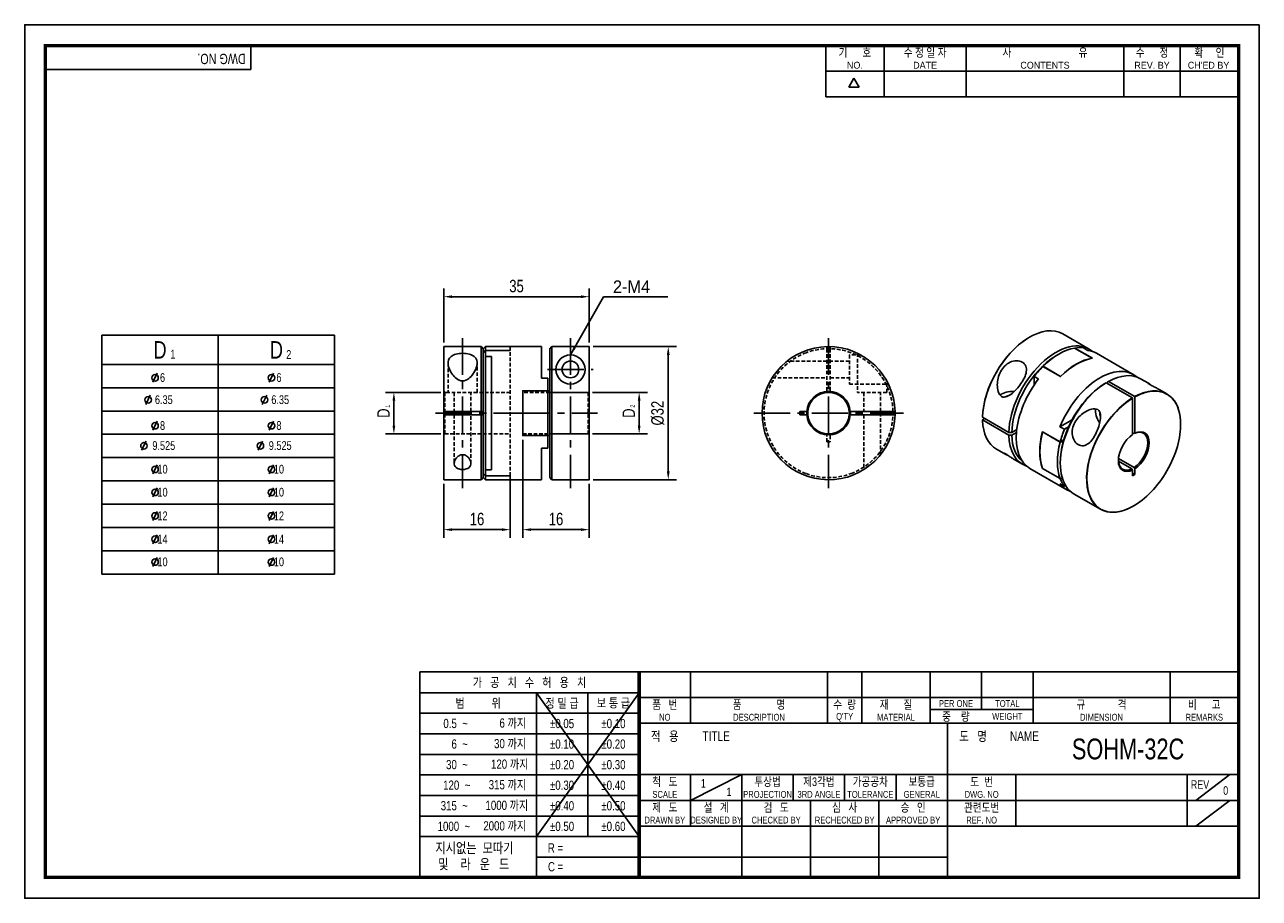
# Model space of a CAD drawing. Header units: millimetres. Extents: x 0 to 297, y 0 to 210.
import ezdxf
from ezdxf.enums import TextEntityAlignment as Align

# ---------------------------------------------------------------- set-up
doc = ezdxf.new("R2010")
doc.units = ezdxf.units.MM
doc.header["$LTSCALE"] = 7
for name, pattern in [('CENTER', [2, 1.25, -0.25, 0.25, -0.25]), ('CENTER2', [1.125, 0.75, -0.125, 0.125, -0.125]), ('DASHED', [0.75, 0.5, -0.25]), ('HIDDEN', [0.375, 0.25, -0.125]), ('HIDDEN2', [0.1875, 0.125, -0.0625]), ('PHANTOM2', [1.25, 0.625, -0.125, 0.125, -0.125, 0.125, -0.125])]:
    doc.linetypes.add(name, pattern=pattern)
doc.layers.get('0').update_dxf_attribs({"linetype": 'CONTINUOUS'})
doc.layers.get('Defpoints').update_dxf_attribs({"linetype": 'CONTINUOUS'})
for name, color, linetype in [('BM', 2, 'CONTINUOUS'), ('C', 1, 'CENTER2'), ('CT', 1, 'CENTER'), ('D', 7, 'CONTINUOUS'), ('DIM', 7, 'CONTINUOUS'), ('H', 3, 'HIDDEN'), ('HD', 4, 'DASHED'), ('P', 4, 'PHANTOM2')]:
    doc.layers.add(name, color=color, linetype=linetype)
doc.styles.get("Standard").update_dxf_attribs({"font": 'Gulim.ttf', "width": 0.8, "height": 3})
doc.dimstyles.new('LIM', dxfattribs={"dimtxt": 2, "dimasz": 2, "dimexe": 2, "dimexo": 1, "dimgap": 1, "dimtad": 1, "dimdec": 3, "dimzin": 9, "dimdsep": 46, "dimtxsty": 'Standard', "dimcen": 3, "dimclrd": 1, "dimclre": 1, "dimadec": 0, "dimazin": 0, "dimtfac": 1, "dimtdec": 3, "dimtmove": 0, "dimatfit": 3, "dimfxl": 0, "dimtolj": 1, "dimtzin": 0, "dimarcsym": 0})

# ---------------------------------------------------------------- blocks, each defined once
blk = doc.blocks.new('*D19')
at = {"layer": 'Defpoints', "color": 0}
for p in [(135.77, 132.62), (135.77, 100.62), (154.82, 100.62)]:
    blk.add_point(p, dxfattribs=at)
at = {"layer": 'DIM', "color": 1, "lineweight": -2}
for p, q in [((136.77, 132.62), (156.82, 132.62)), ((154.82, 130.62), (154.82, 102.62)), ((136.77, 100.62), (156.82, 100.62))]:
    blk.add_line(p, q, dxfattribs=at)
at = {"layer": 'DIM', "color": 1}
for points in [[(154.48, 130.62), (155.15, 130.62), (154.82, 132.62)], [(154.48, 102.62), (155.15, 102.62), (154.82, 100.62)]]:
    blk.add_solid(points, dxfattribs=at)
at = {"layer": 'DIM', "color": 0, "insert": (152.28, 116.62), "char_height": 3, "attachment_point": 5, "rotation": 90}
blk.add_mtext('\\A1;%%C32', dxfattribs=at)
blk = doc.blocks.new('*D20')
at = {"layer": 'Defpoints', "color": 0}
for p in [(135.57, 121.6), (147.82, 121.6), (135.57, 111.64)]:
    blk.add_point(p, dxfattribs=at)
at = {"layer": 'DIM', "color": 1, "lineweight": -2}
for p, q in [((136.57, 121.6), (149.82, 121.6)), ((147.82, 113.64), (147.82, 119.6)), ((136.57, 111.64), (149.82, 111.64))]:
    blk.add_line(p, q, dxfattribs=at)
at = {"layer": 'DIM', "color": 1}
for points in [[(147.48, 119.6), (148.15, 119.6), (147.82, 121.6)], [(147.48, 113.64), (148.15, 113.64), (147.82, 111.64)]]:
    blk.add_solid(points, dxfattribs=at)
at = {"layer": 'DIM', "color": 0, "insert": (145.31, 116.62), "char_height": 3, "attachment_point": 5, "rotation": 90}
blk.add_mtext('\\A1;D', dxfattribs=at)
blk = doc.blocks.new('*D21')
at = {"layer": 'Defpoints', "color": 0}
for p in [(119.82, 111.22), (135.82, 100.67), (135.82, 88.62)]:
    blk.add_point(p, dxfattribs=at)
at = {"layer": 'DIM', "color": 1, "lineweight": -2}
for p, q in [((119.82, 110.22), (119.82, 86.62)), ((135.82, 99.67), (135.82, 86.62)), ((121.82, 88.62), (133.82, 88.62))]:
    blk.add_line(p, q, dxfattribs=at)
at = {"layer": 'DIM', "color": 1}
for points in [[(121.82, 88.95), (121.82, 88.29), (119.82, 88.62)], [(133.82, 88.95), (133.82, 88.29), (135.82, 88.62)]]:
    blk.add_solid(points, dxfattribs=at)
at = {"layer": 'DIM', "color": 0, "insert": (127.82, 91.16), "char_height": 3, "attachment_point": 5}
blk.add_mtext('\\A1;16', dxfattribs=at)
blk = doc.blocks.new('*D22')
at = {"layer": 'Defpoints', "color": 0}
for p in [(116.82, 101.56), (100.82, 100.67), (116.82, 88.62)]:
    blk.add_point(p, dxfattribs=at)
at = {"layer": 'DIM', "color": 1, "lineweight": -2}
for p, q in [((100.82, 99.67), (100.82, 86.62)), ((116.82, 100.56), (116.82, 86.62)), ((102.82, 88.62), (114.82, 88.62))]:
    blk.add_line(p, q, dxfattribs=at)
at = {"layer": 'DIM', "color": 1}
for points in [[(102.82, 88.95), (102.82, 88.29), (100.82, 88.62)], [(114.82, 88.95), (114.82, 88.29), (116.82, 88.62)]]:
    blk.add_solid(points, dxfattribs=at)
at = {"layer": 'DIM', "color": 0, "insert": (108.82, 91.16), "char_height": 3, "attachment_point": 5}
blk.add_mtext('\\A1;16', dxfattribs=at)
blk = doc.blocks.new('*D23')
at = {"layer": 'Defpoints', "color": 0}
for p in [(88.82, 121.62), (101.07, 121.62), (101.07, 111.62)]:
    blk.add_point(p, dxfattribs=at)
at = {"layer": 'DIM', "color": 1, "lineweight": -2}
for p, q in [((100.07, 121.62), (86.82, 121.62)), ((88.82, 113.62), (88.82, 119.62)), ((100.07, 111.62), (86.82, 111.62))]:
    blk.add_line(p, q, dxfattribs=at)
at = {"layer": 'DIM', "color": 1}
for points in [[(88.48, 119.62), (89.15, 119.62), (88.82, 121.62)], [(88.48, 113.62), (89.15, 113.62), (88.82, 111.62)]]:
    blk.add_solid(points, dxfattribs=at)
at = {"layer": 'DIM', "color": 0, "insert": (86.31, 116.62), "char_height": 3, "attachment_point": 5, "rotation": 90}
blk.add_mtext('\\A1;D', dxfattribs=at)
blk = doc.blocks.new('*D24')
at = {"layer": 'Defpoints', "color": 0}
for p in [(135.82, 144.62), (100.82, 132.57), (135.82, 132.57)]:
    blk.add_point(p, dxfattribs=at)
at = {"layer": 'DIM', "color": 1, "lineweight": -2}
for p, q in [((100.82, 133.57), (100.82, 146.62)), ((135.82, 133.57), (135.82, 146.62)), ((102.82, 144.62), (133.82, 144.62))]:
    blk.add_line(p, q, dxfattribs=at)
at = {"layer": 'DIM', "color": 1}
for points in [[(102.82, 144.95), (102.82, 144.28), (100.82, 144.62)], [(133.82, 144.95), (133.82, 144.28), (135.82, 144.62)]]:
    blk.add_solid(points, dxfattribs=at)
at = {"layer": 'DIM', "color": 0, "insert": (118.32, 147.15), "char_height": 3, "attachment_point": 5}
blk.add_mtext('\\A1;35', dxfattribs=at)

msp = doc.modelspace()

# ---------------------------------------------------------------- linework, layer by layer
for p, q in [((54.437, 199.2323), (54.437, 205)), ((192.7139, 192.6407), (192.7139, 205)), ((206.7211, 192.6407), (206.7211, 205)), ((226.4959, 192.6407), (226.4959, 205)), ((264.3976, 192.6407), (264.3976, 205)), ((277.9928, 192.6407), (277.9928, 205)), ((54.437, 199.2323), (5, 199.2323)), ((192.7139, 198.8204), (291.588, 198.8204)), ((198.2565, 194.9765), (199.4924, 197.1172)), ((200.7283, 194.9765), (199.4924, 197.1172)), ((200.7283, 194.9765), (198.2565, 194.9765)), ((192.7139, 192.6407), (291.588, 192.6407)), ((18.5492, 135.3349), (18.5492, 77.9349)), ((18.5492, 135.3349), (74.5492, 135.3349)), ((74.5492, 135.3349), (74.5492, 77.9349)), ((31.8786, 126.2403), (30.7964, 124.055)), ((59.8786, 126.2403), (58.7964, 124.055)), ((30.2138, 120.9188), (29.1316, 118.7335)), ((58.2138, 120.9188), (57.1316, 118.7335)), ((31.8786, 114.706), (30.7964, 112.5207)), ((59.8786, 114.706), (58.7964, 112.5207)), ((29.2155, 109.8867), (28.1333, 107.7014)), ((57.2155, 109.8867), (56.1333, 107.7014)), ((31.8786, 104.2157), (30.7964, 102.0304)), ((59.8786, 104.2157), (58.7964, 102.0304)), ((31.8786, 98.6801), (30.7964, 96.4948)), ((59.8786, 98.6801), (58.7964, 96.4948)), ((31.8786, 93.0091), (30.7964, 90.8238)), ((59.8786, 93.0091), (58.7964, 90.8238)), ((31.8786, 87.4091), (30.7964, 85.2238)), ((59.8786, 87.4091), (58.7964, 85.2238)), ((31.8786, 81.9313), (30.7964, 79.746)), ((59.8786, 81.9313), (58.7964, 79.746)), ((18.5492, 77.9349), (74.5492, 77.9349)), ((95.0758, 54.437), (95.0758, 5)), ((147.8086, 54.437), (95.0758, 54.437)), ((292, 54.437), (147.8086, 54.437)), ((147.8086, 54.437), (147.8086, 5)), ((160.1679, 54.437), (160.1679, 42.0778)), ((193.1259, 54.437), (193.1259, 42.0778)), ((201.3654, 54.437), (201.3654, 42.0778)), ((217.8444, 54.437), (217.8444, 42.0778)), ((230.2037, 54.437), (230.2037, 45.3736)), ((242.563, 54.437), (242.563, 42.0778)), ((275.521, 54.437), (275.521, 42.0778)), ((147.8086, 49.4295), (95.0758, 49.4295)), ((147.8086, 49.4295), (123.0901, 14.8235)), ((123.0901, 49.4295), (147.8086, 14.8235)), ((123.0901, 49.4295), (123.0901, 5)), ((135.4493, 49.4295), (135.4493, 14.8235)), ((147.8086, 48.2574), (292, 48.2574)), ((217.8444, 45.3736), (242.563, 45.3736)), ((147.8086, 44.4858), (95.0758, 44.4858)), ((147.8086, 42.0778), (292, 42.0778)), ((221.9642, 5), (221.9642, 42.0778)), ((147.8086, 39.5421), (95.0758, 39.5421)), ((147.8086, 34.5984), (95.0758, 34.5984)), ((147.8086, 29.7185), (292, 29.7185)), ((160.1679, 23.5389), (172.5271, 29.7185)), ((160.1679, 29.7185), (160.1679, 17.3593)), ((172.5271, 29.7185), (172.5271, 5)), ((184.8864, 29.7185), (184.8864, 23.5389)), ((197.2457, 29.7185), (197.2457, 23.5389)), ((209.6049, 29.7185), (209.6049, 23.5389)), ((238.4432, 29.7185), (238.4432, 17.3593)), ((279.6407, 29.7185), (279.6407, 17.3593)), ((281.7006, 23.5389), (289.9401, 29.7185)), ((147.8086, 29.6547), (95.0758, 29.6547)), ((147.8086, 24.711), (95.0758, 24.711)), ((147.8086, 23.5389), (221.9642, 23.5389)), ((189.0061, 23.5389), (189.0061, 5)), ((205.4852, 23.5389), (205.4852, 5)), ((221.9642, 23.5389), (292, 23.5389)), ((281.7006, 17.3593), (289.9401, 23.5389)), ((147.8086, 19.7673), (95.0758, 19.7673)), ((147.8086, 17.3593), (292, 17.3593)), ((147.8086, 14.8235), (95.0758, 14.8235)), ((147.8086, 9.8798), (123.0901, 9.8798)), ((147.8086, 9.8798), (221.9642, 9.8798))]:
    msp.add_line(p, q)
at = {"color": 4}
for p, q in [((46.5492, 135.3349), (46.5492, 77.9349)), ((18.5492, 128.3349), (74.5492, 128.3349))]:
    msp.add_line(p, q, dxfattribs=at)
at = {"color": 1}
for p, q in [((18.5492, 122.7349), (74.5492, 122.7349)), ((18.5492, 117.1349), (74.5492, 117.1349)), ((18.5492, 111.5349), (74.5492, 111.5349)), ((18.5492, 105.9349), (74.5492, 105.9349)), ((18.5492, 100.3349), (74.5492, 100.3349)), ((18.5492, 94.7349), (74.5492, 94.7349)), ((18.5492, 89.1349), (74.5492, 89.1349)), ((18.5492, 83.5349), (74.5492, 83.5349))]:
    msp.add_line(p, q, dxfattribs=at)
msp.add_lwpolyline([(297, 210), (0, 210), (0, 0), (297, 0)], close=True)
msp.add_lwpolyline([(292, 205, 0.8, 0.8, 0), (5, 205, 0.8, 0.8, 0), (5, 5, 0.8, 0.8, 0), (292, 5, 0.8, 0.8, 0)], format="xyseb", close=True)
at = {"const_width": 0.824}
msp.add_lwpolyline([(147.8086, 5), (147.8086, 54.437)], dxfattribs=at)
for centre in [(31.36, 125.1363), (59.36, 125.1363), (29.6953, 119.8149), (57.6953, 119.8149), (31.36, 113.6021), (59.36, 113.6021), (28.697, 108.7828), (56.697, 108.7828), (31.36, 103.1118), (59.36, 103.1118), (31.36, 97.5762), (59.36, 97.5762), (31.36, 91.9052), (59.36, 91.9052), (31.36, 86.3052), (59.36, 86.3052), (31.36, 80.8274), (59.36, 80.8274)]:
    msp.add_circle(centre, 0.787)
at = {"layer": 'BM', "linetype": 'Continuous'}
for p, q in [((256.0678, 132.0381), (249.7392, 135.6919)), ((100.8154, 132.5705), (100.8154, 117.0205)), ((109.8154, 132.6205), (100.8654, 132.6205)), ((109.8154, 117.0205), (109.8154, 132.6205)), ((110.3154, 132.1205), (109.8154, 132.6205)), ((110.8154, 132.6205), (110.3154, 132.1205)), ((110.3154, 132.1205), (110.3154, 131.1494)), ((110.7822, 131.6465), (110.3154, 131.1494)), ((110.3154, 131.1494), (110.3154, 117.0205)), ((110.8154, 132.6205), (110.8154, 131.6936)), ((116.7654, 132.6205), (110.8154, 132.6205)), ((110.8154, 131.6817), (116.8154, 131.6817)), ((110.8154, 131.6817), (110.8154, 130.2381)), ((116.8154, 131.6817), (116.8154, 132.6205)), ((117.6368, 132.6205), (116.8154, 132.6205)), ((124.3154, 132.6205), (117.6368, 132.6205)), ((124.3154, 125.0205), (124.3154, 132.6205)), ((126.3154, 132.1154), (126.8154, 132.6155)), ((126.3154, 122.0205), (126.3154, 132.1154)), ((126.8154, 100.6205), (126.8154, 132.6155)), ((126.8154, 132.6155), (135.7654, 132.6155)), ((135.8154, 132.5655), (135.8154, 100.6705)), ((248.7749, 130.8374), (248.4214, 130.6332)), ((256.7771, 129.8424), (252.5698, 132.2715)), ((256.7902, 129.8404), (252.5793, 132.2716)), ((252.5933, 132.2754), (256.836, 129.8259)), ((252.5933, 132.2754), (252.5933, 132.2635)), ((254.7146, 132.3215), (255.7753, 131.7091)), ((266.6744, 125.9144), (257.8356, 131.0175)), ((110.8154, 130.2381), (110.8154, 103.0029)), ((110.8154, 130.2381), (112.3154, 130.2381)), ((112.3154, 130.2381), (112.3154, 103.0029)), ((244.9331, 127.8511), (244.603, 127.6358)), ((244.9382, 127.8481), (244.9331, 127.8511)), ((244.9566, 127.8663), (249.1992, 125.4168)), ((244.9801, 127.8896), (249.1873, 125.4605)), ((125.8154, 125.0205), (124.3154, 125.0205)), ((125.8154, 122.0205), (125.8154, 125.0205)), ((242.8352, 125.4629), (242.8352, 123.3823)), ((242.8352, 125.4629), (243.8959, 124.8505)), ((244.603, 127.5081), (244.603, 127.6358)), ((270.3214, 123.8088), (268.4422, 124.8937)), ((119.8154, 111.2205), (119.8154, 122.0205)), ((125.8154, 122.0205), (119.8154, 122.0205)), ((125.8154, 122.0205), (125.8485, 122.0205)), ((125.8154, 111.2537), (125.8154, 121.9873)), ((125.8485, 122.0205), (126.3154, 122.0205)), ((126.3154, 111.2205), (126.3154, 122.0205)), ((259.8058, 123.7296), (260.1594, 123.9339)), ((260.1594, 123.9339), (266.488, 120.2801)), ((260.725, 124.2605), (260.3715, 124.0562)), ((260.3715, 123.8114), (260.3715, 124.0562)), ((260.725, 124.2605), (267.0536, 120.6067)), ((274.7708, 121.2399), (272.8896, 122.326)), ((266.5233, 120.2188), (266.5233, 111.4739)), ((267.089, 111.8005), (267.089, 120.5454)), ((100.8654, 117.0205), (100.8154, 117.0205)), ((100.8154, 117.0205), (100.8154, 116.2205)), ((100.8154, 116.2205), (100.8154, 100.6705)), ((100.8154, 116.2205), (100.8654, 116.2205)), ((109.8154, 117.0205), (100.8654, 117.0205)), ((109.8154, 116.2205), (100.8654, 116.2205)), ((110.3154, 117.0205), (109.8154, 117.0205)), ((109.8154, 100.6205), (109.8154, 116.2205)), ((109.8154, 116.2205), (110.3154, 116.2205)), ((110.3154, 117.0205), (110.3154, 116.2205)), ((110.3154, 116.2205), (110.3154, 102.0916)), ((188.146, 117.0205), (186.4847, 117.0205)), ((186.4847, 117.0205), (186.4847, 116.2205)), ((186.4847, 116.2205), (188.146, 116.2205)), ((188.3967, 117.0205), (188.146, 117.0205)), ((188.146, 116.2205), (188.3967, 116.2205)), ((198.6154, 117.0205), (198.3647, 117.0205)), ((198.3647, 116.2205), (198.6154, 116.2205)), ((209.3257, 117.0205), (198.6154, 117.0205)), ((198.6154, 116.2205), (209.3257, 116.2205)), ((209.3757, 117.0205), (209.3257, 117.0205)), ((209.3257, 116.2205), (209.3757, 116.2205)), ((230.4147, 114.9992), (230.4198, 114.8754)), ((236.7577, 111.9783), (230.429, 115.6322)), ((236.7577, 111.3251), (230.429, 114.979)), ((230.9594, 115.326), (230.4291, 115.0198)), ((249.0453, 113.3571), (251.9618, 115.041)), ((250.106, 112.7448), (249.0453, 113.3571)), ((250.106, 112.7448), (251.1153, 113.3275)), ((125.8154, 111.2205), (119.8154, 111.2205)), ((125.8154, 108.2205), (125.8154, 111.2205)), ((125.8485, 111.2205), (125.8154, 111.2205)), ((126.3154, 111.2205), (125.8485, 111.2205)), ((126.3154, 101.1205), (126.3154, 111.2205)), ((237.4649, 111.9784), (236.7577, 111.9783)), ((236.7577, 111.3251), (237.4649, 111.3252)), ((237.4649, 111.9784), (238.6499, 112.6626)), ((238.5786, 111.9682), (237.4649, 111.3252)), ((249.0852, 109.7059), (244.8426, 112.1554)), ((249.0768, 109.674), (244.8695, 112.103)), ((249.9536, 110.2073), (249.0852, 109.7059)), ((266.5233, 111.9224), (266.9122, 111.6979)), ((266.9122, 111.6979), (267.089, 111.8005)), ((124.3154, 100.6205), (124.3154, 108.2205)), ((125.8154, 108.2205), (124.3154, 108.2205)), ((233.7392, 107.9791), (235.6204, 106.893)), ((249.1101, 109.7203), (249.1336, 109.7068)), ((249.1336, 109.7068), (249.8151, 109.7191)), ((238.1886, 105.4102), (240.0678, 104.3253)), ((249.1285, 104.9136), (249.1285, 104.5054)), ((263.1052, 105.1039), (266.3465, 103.2325)), ((266.9122, 103.5591), (263.1205, 105.7482)), ((109.8154, 100.6205), (110.3154, 101.1205)), ((110.3154, 102.0916), (110.7822, 101.5945)), ((110.3154, 101.1205), (110.3154, 102.0916)), ((110.3154, 101.1205), (110.8154, 100.6205)), ((110.8154, 103.0029), (112.3154, 103.0029)), ((110.8154, 103.0029), (110.8154, 101.5593)), ((110.8154, 101.5593), (116.8154, 101.5593)), ((110.8154, 100.6205), (110.8154, 101.5474)), ((116.8154, 101.5593), (116.8154, 100.6205)), ((126.3154, 101.1205), (126.8154, 100.6205)), ((241.8356, 103.3046), (250.6744, 98.2015)), ((244.8426, 103.3373), (244.8595, 103.3471)), ((249.0852, 100.8878), (244.8426, 103.3373)), ((244.8695, 103.3391), (249.0768, 100.9101)), ((244.8778, 103.3288), (249.0888, 100.8976)), ((266.3465, 103.2325), (266.5233, 102.9256)), ((266.5233, 102.9256), (266.5233, 101.5693)), ((266.5233, 102.2225), (267.089, 101.8959)), ((266.5233, 101.5693), (267.089, 101.8959)), ((267.089, 103.2522), (266.9122, 103.5591)), ((267.089, 101.8959), (267.089, 103.2522)), ((100.8654, 100.6205), (109.8154, 100.6205)), ((110.8154, 100.6205), (116.7654, 100.6205)), ((116.8154, 100.6205), (117.6368, 100.6205)), ((117.6368, 100.6205), (124.3154, 100.6205)), ((126.8154, 100.6205), (135.7654, 100.6205)), ((250.106, 99.0276), (249.0453, 99.64)), ((249.0852, 100.8878), (249.0966, 100.8944)), ((249.6503, 100.898), (249.1336, 100.8886)), ((250.4112, 99.2039), (250.106, 99.0276)), ((252.4422, 97.1809), (258.7708, 93.5271))]:
    msp.add_line(p, q, dxfattribs=at)
at = {"layer": 'BM', "linetype": 'HIDDEN2'}
for p, q in [((110.3154, 131.1494), (110.7822, 131.6465)), ((110.8154, 130.2381), (112.3154, 130.2381)), ((192.9807, 121.6045), (192.9807, 122.0205)), ((193.7807, 122.0205), (193.7807, 121.6045)), ((126.3154, 121.6045), (126.3154, 111.6365)), ((109.8154, 116.2205), (109.8154, 117.0205)), ((110.7822, 101.5945), (110.3154, 102.0916))]:
    msp.add_line(p, q, dxfattribs=at)
at = {"layer": 'BM', "linetype": 'Continuous'}
for radius in [3.5, 2]:
    msp.add_circle((131.2904, 127.1205), radius, dxfattribs=at)
for centre, radius, start, end in [((100.8654, 132.5705), 0.05, 90, 180), ((116.7654, 132.5705), 0.05, 0, 90), ((135.7654, 132.5655), 0.05, 359.991058, 89.990975), ((193.3807, 116.6205), 16, 1.432544, 358.567456), ((244.7477, 128.1251), 0.3308, 304.083039, 314.612297), ((256.7652, 129.7971), 0.05, 29.088669, 60), ((119.8654, 121.9705), 0.05, 90, 180), ((125.8469, 121.989), 0.0315, 86.983285, 183.136643), ((193.3807, 116.6205), 5.25, 4.369627, 175.630373), ((193.3807, 116.6205), 5, 4.588566, 175.411434), ((266.4457, 120.2149), 0.0777, 2.914181, 57.075445), ((267.0113, 120.5414), 0.0778, 2.950252, 57.039375), ((193.3807, 116.6205), 5.25, 184.369627, 355.630373), ((193.3807, 116.6205), 5, 175.411434, 184.588566), ((193.3807, 116.6205), 5, 184.588566, 355.411434), ((193.3807, 116.6205), 5, 355.411434, 4.588566), ((193.3807, 116.6205), 16, 358.567456, 1.432544), ((119.8654, 111.2705), 0.05, 180, 270), ((125.8469, 111.252), 0.0315, 176.859169, 273.020904), ((244.9028, 112.1086), 0.05, 137.944096, 165.33189), ((255.9665, 107.2477), 11.7728, 177.0614, 199.310958), ((244.9028, 103.3721), 0.05, 200.562631, 240), ((100.8654, 100.6705), 0.05, 180, 270), ((116.7654, 100.6705), 0.05, 270, 0), ((135.7654, 100.6705), 0.05, 270, 0)]:
    msp.add_arc(centre, radius, start, end, dxfattribs=at)
at = {"layer": 'BM', "linetype": 'HIDDEN2'}
for centre, start, end in [((178.3547, 121.9705), 90, 160.401726), ((178.3547, 111.2705), 199.598274, 270), ((208.4067, 111.2705), 270, 340.401726)]:
    msp.add_arc(centre, 0.05, start, end, dxfattribs=at)
at = {"layer": 'BM', "linetype": 'Continuous'}
for centre, major_axis, ratio, start_param, end_param in [((241.7392, 121.8355), (8, 13.8564), 0.57735027, 0, 0.82589438), ((241.7392, 121.8355), (8, 13.8564), 0.57735027, 0.82589438, 2.33119189), ((241.7039, 121.8559), (7.975, 13.8131), 0.57735027, 0.80554579, 2.33111349), ((248.0678, 118.1817), (8, 13.8564), 0.57735027, 6.17247385, 8.61437719), ((248.7749, 117.7734), (8, 13.8564), 0.57735027, 0.44334375, 1.12745258), ((248.7749, 117.7734), (8, 13.8564), 0.57735027, 0.23268305, 0.44113836), ((249.8356, 117.1611), (-8, -13.8564), 0.57735027, 3.14159265, 3.3742757), ((248.7749, 117.7734), (8, 13.8564), 0.57735027, 1.12965796, 1.33811328), ((248.4214, 117.9776), (7.75, 13.4234), 0.57735027, 0.78539816, 1.14124801), ((252.9822, 115.3443), (8, 13.8564), 0.57735027, 0.44334375, 1.12745258), ((253.0176, 115.3239), (8, 13.8564), 0.57735027, 0.44113836, 1.12965796), ((256.7652, 129.7971), (-0.025, -0.0433), 0.57735027, 3.14159265, 3.5849364), ((256.7652, 129.7971), (-0.0082, 0.0493), 0.73755963, 5.0550695, 5.73789457), ((248.4214, 117.9776), (7.75, 13.4234), 0.57735027, 1.14124801, 2.33038517), ((249.8356, 117.1611), (8, 13.8564), 0.57735027, 1.33811328, 3.14159265), ((258.6744, 112.058), (-8, -13.8564), 0.57735027, 3.03088119, 4.94507203), ((249.1992, 125.4289), (0.025, 0.0433), 0.57735027, 1.12745258, 1.78121154), ((249.1992, 125.4289), (-0.0351, 0.0356), 0.35024628, 4.54047618, 5.37654418), ((260.4422, 111.0373), (-8, -13.8564), 0.57735027, 3.14159265, 3.90198821), ((237.4789, 119.8045), (3.5, 0), 0.57735027, 1.42382737, 2.52781913), ((260.4422, 111.0373), (-8, -13.8564), 0.57735027, 3.95199342, 6.28318531), ((260.0886, 111.2415), (-7.75, -13.4234), 0.57735027, 3.95280013, 5.1419373), ((266.7708, 107.3835), (-8, -13.8564), 0.57735027, 2.40890492, 3.89123695), ((266.8062, 107.3631), (7.975, 13.8131), 0.57735027, -0.70797219, 0.47481845), ((237.4789, 119.8045), (2, 0), 0.57735027, 1.91464027, 2.48513297), ((266.8062, 107.3631), (7.975, 13.8131), 0.57735027, 0.81771712, 2.66888176), ((266.7708, 107.3835), (-8, -13.8564), 0.57735027, 3.95199342, 5.45598754), ((266.8062, 107.3631), (7.975, 13.8131), 0.57735027, 0.81047916, 0.81771712), ((266.7708, 107.3835), (-8, -13.8564), 0.57735027, 3.89123695, 3.90198821), ((266.8062, 107.3631), (7.975, 13.8131), 0.57735027, 0.71476624, 0.76031716), ((266.8062, 107.3631), (7.975, 13.8131), 0.57735027, 0.47481845, 0.71476624), ((260.071, 115.7424), (-1.75, 3.0311), 0.57735027, 0.60897849, 1.71958146), ((260.071, 115.7424), (-1, 1.7321), 0.57735027, 0.64629424, 1.22905574), ((241.7392, 121.8355), (8, 13.8564), 0.57735027, 2.3811971, 2.39096525), ((241.7392, 121.8355), (8, 13.8564), 0.57735027, 2.39096525, 3.14159265), ((266.8062, 107.3631), (7.975, 13.8131), 0.57735027, 3.95189372, 5.57521311), ((248.0678, 118.1817), (8, 13.8564), 0.57735027, 2.3811971, 3.25230412), ((248.4214, 117.9776), (7.75, 13.4234), 0.57735027, 2.38200381, 3.05308881), ((255.4924, 113.8951), (-8, -13.8564), 0.57735027, 5.15352734, 5.84204694), ((255.5278, 113.8747), (-8, -13.8564), 0.57735027, 5.15573273, 5.83984156), ((255.4924, 113.8951), (-7.975, -13.8131), 0.57735027, 5.15573273, 5.46047205), ((244.9028, 112.1086), (0.0484, -0.0127), 0.35024628, 3.14159265, 4.04823378), ((244.9028, 112.1086), (-0.025, -0.0433), 0.57735027, 4.50197376, 5.15573273), ((259.7351, 111.4456), (-8, -13.8564), 0.57735027, 4.94507203, 5.15352734), ((266.8062, 107.3631), (2.625, 4.5466), 0.57735027, 0.86166255, 3.85072643), ((266.6294, 107.4652), (-2.5, -4.3301), 0.57735027, 0.86548374, 3.84690524), ((266.8062, 107.3631), (-2.625, -4.5466), 0.57735027, 0.86166255, 3.85072643), ((259.7351, 111.4456), (-8, -13.8564), 0.57735027, 5.15573273, 5.83984156), ((260.0886, 111.2415), (-7.75, -13.4234), 0.57735027, 5.1419373, 5.49778714), ((266.6294, 107.4652), (2.5, 4.3301), 0.57735027, 2.38089203, 3.84690524), ((244.9028, 103.3721), (0.0468, 0.0176), 0.73755963, 3.14193594, 3.68688339), ((244.9028, 103.3721), (0.025, 0.0433), 0.57735027, 2.69824891, 3.14159265), ((266.7708, 107.3835), (-8, -13.8564), 0.57735027, 5.45598754, 7.07245887), ((258.6744, 112.058), (8, 13.8564), 0.57735027, 2.9089096, 3.25230412), ((259.7351, 111.4456), (-8, -13.8564), 0.57735027, 5.84204694, 6.05050226), ((266.8062, 107.3631), (7.975, 13.8131), 0.57735027, 2.66888176, 3.95189372)]:
    msp.add_ellipse(centre, major_axis=major_axis, ratio=ratio, start_param=start_param, end_param=end_param, dxfattribs=at)
for points, knots in [([(105.3404, 124.3665), (105.9008, 124.3665), (106.4147, 124.6199), (107.2352, 125.2517), (107.5648, 125.6307), (108.3865, 126.7853), (108.7287, 127.6004), (108.9081, 129.0823), (108.7211, 129.7726), (107.8185, 130.4965), (107.419, 130.6855), (106.455, 130.9426), (105.9061, 131.0068), (104.8054, 131.0092), (104.2547, 130.9473), (103.285, 130.6945), (102.8783, 130.5056), (101.9663, 129.7853), (101.7734, 129.0988), (101.9484, 127.6075), (102.2911, 126.7903), (103.1152, 125.6314), (103.4445, 125.2526), (104.2661, 124.6197), (104.7799, 124.3665), (105.3404, 124.3665)], [0, 0, 0, 0, 0.0625, 0.0625, 0.125, 0.125, 0.25, 0.25, 0.375, 0.375, 0.4375, 0.4375, 0.5, 0.5, 0.5625, 0.5625, 0.625, 0.625, 0.75, 0.75, 0.875, 0.875, 0.9375, 0.9375, 1, 1, 1, 1]), ([(110.8154, 131.6936), (110.8154, 131.6921), (110.8148, 131.6901), (110.8137, 131.6877), (110.8126, 131.6853), (110.811, 131.6824), (110.809, 131.6795), (110.8063, 131.6753), (110.8029, 131.6707), (110.7993, 131.6661), (110.7941, 131.6596), (110.7882, 131.6529), (110.7822, 131.6465)], [0, 0, 0, 0, 0.18362632, 0.18362632, 0.18362632, 0.36867871, 0.36867871, 0.36867871, 0.62950882, 0.62950882, 0.62950882, 1, 1, 1, 1]), ([(252.5796, 132.2715), (252.579, 132.2718), (252.5782, 132.272), (252.5771, 132.2721), (252.5753, 132.2722), (252.5729, 132.272), (252.5698, 132.2715)], [0.678667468, 0.678667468, 0.678667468, 0.678667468, 0.806385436, 0.806385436, 0.806385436, 1, 1, 1, 1]), ([(235.004, 120.6177), (235.4004, 120.3888), (235.8615, 120.4424), (236.7135, 120.7802), (237.1212, 121.056), (238.2944, 122.0051), (239.0343, 122.8185), (240.2888, 124.6062), (240.8182, 125.6282), (241.0136, 127.069), (240.9763, 127.5281), (240.6441, 128.3333), (240.3521, 128.6653), (239.5772, 129.1185), (239.0951, 129.2393), (238.0651, 129.23), (237.5316, 129.0998), (236.055, 128.4038), (235.2575, 127.5404), (234.244, 125.5947), (233.987, 124.4993), (233.9751, 122.8733), (234.0334, 122.3287), (234.3421, 121.3194), (234.6077, 120.8465), (235.004, 120.6177)], [0, 0, 0, 0, 0.0625, 0.0625, 0.125, 0.125, 0.25, 0.25, 0.375, 0.375, 0.4375, 0.4375, 0.5, 0.5, 0.5625, 0.5625, 0.625, 0.625, 0.75, 0.75, 0.875, 0.875, 0.9375, 0.9375, 1, 1, 1, 1]), ([(272.8967, 122.3214), (272.6994, 122.4353), (272.4807, 122.5538), (271.9907, 122.8078), (271.7189, 122.9432), (271.1681, 123.222), (270.8865, 123.3682), (270.4489, 123.621), (270.3034, 123.7215), (270.1543, 123.8467), (270.1417, 123.8756), (270.2098, 123.8806), (270.3925, 123.7769), (270.7669, 123.5014), (270.8844, 123.4102), (271.0157, 123.3062)], [0.316782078, 0.316782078, 0.316782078, 0.316782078, 0.375, 0.375, 0.4375, 0.4375, 0.5, 0.5, 0.5625, 0.5625, 0.625, 0.625, 0.75, 0.75, 0.798001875, 0.798001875, 0.798001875, 0.798001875]), ([(258.1293, 117.4791), (257.7329, 117.7079), (257.1904, 117.7013), (256.1634, 117.4645), (255.6624, 117.2427), (254.265, 116.423), (253.4466, 115.655), (252.2719, 113.8212), (251.916, 112.699), (252.0424, 111.0724), (252.1913, 110.5489), (252.6911, 109.6469), (253.0338, 109.2857), (253.8105, 108.8314), (254.2436, 108.7389), (255.108, 108.8437), (255.5292, 109.0388), (256.6834, 109.921), (257.3053, 110.8858), (258.236, 112.8793), (258.5715, 113.9293), (258.8083, 115.4255), (258.8433, 115.9162), (258.7098, 116.8243), (258.5256, 117.2503), (258.1293, 117.4791)], [0, 0, 0, 0, 0.0625, 0.0625, 0.125, 0.125, 0.25, 0.25, 0.375, 0.375, 0.4375, 0.4375, 0.5, 0.5, 0.5625, 0.5625, 0.625, 0.625, 0.75, 0.75, 0.875, 0.875, 0.9375, 0.9375, 1, 1, 1, 1]), ([(230.4291, 115.0198), (230.4271, 115.0187), (230.4254, 115.0175), (230.4238, 115.0162), (230.4205, 115.0136), (230.418, 115.0106), (230.4164, 115.0075), (230.4148, 115.0044), (230.4142, 115.0011), (230.4145, 114.9979), (230.4148, 114.9946), (230.416, 114.9914), (230.4182, 114.9884), (230.4203, 114.9854), (230.4233, 114.9826), (230.4271, 114.9802), (230.4277, 114.9798), (230.4284, 114.9794), (230.429, 114.979)], [0, 0, 0, 0, 0.10401312, 0.10401312, 0.10401312, 0.31893393, 0.31893393, 0.31893393, 0.53383485, 0.53383485, 0.53383485, 0.74868039, 0.74868039, 0.74868039, 0.96345933, 0.96345933, 0.96345933, 1, 1, 1, 1]), ([(236.4119, 106.5398), (236.2502, 106.6038), (236.1076, 106.6619), (235.6804, 106.8492), (235.5003, 106.9547), (235.4707, 107.0166), (235.5027, 107.0197), (235.6866, 106.9527), (235.8466, 106.8767), (236.2849, 106.6236), (236.553, 106.4522), (237.07, 106.1146), (237.3242, 105.9462), (237.7839, 105.6523), (237.9962, 105.522), (238.1945, 105.4075)], [0.200740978, 0.200740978, 0.200740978, 0.200740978, 0.25, 0.25, 0.375, 0.375, 0.4375, 0.4375, 0.5, 0.5, 0.5625, 0.5625, 0.625, 0.625, 0.683270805, 0.683270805, 0.683270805, 0.683270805]), ([(249.0768, 109.674), (249.0778, 109.6779), (249.0797, 109.6818), (249.0822, 109.6851), (249.0847, 109.6885), (249.0878, 109.6916), (249.0913, 109.6942), (249.0961, 109.6978), (249.1018, 109.7005), (249.1076, 109.7025), (249.1159, 109.7053), (249.1248, 109.7066), (249.1336, 109.7068)], [0, 0, 0, 0, 0.18362632, 0.18362632, 0.18362632, 0.36867871, 0.36867871, 0.36867871, 0.62950882, 0.62950882, 0.62950882, 1, 1, 1, 1]), ([(105.3404, 103.0651), (104.7168, 103.0651), (104.1395, 103.2549), (103.4488, 103.8496), (103.3175, 104.2401), (103.3697, 105.0546), (103.543, 105.4846), (104.0327, 106.071), (104.2343, 106.2539), (104.7299, 106.5372), (105.0322, 106.6333), (105.6515, 106.6327), (105.9541, 106.5359), (106.4491, 106.2517), (106.651, 106.0677), (107.1346, 105.4878), (107.3121, 105.0519), (107.3626, 104.2364), (107.2333, 103.8516), (106.543, 103.2555), (105.9639, 103.0651), (105.3404, 103.0651)], [0, 0, 0, 0, 0.125, 0.125, 0.25, 0.25, 0.375, 0.375, 0.4375, 0.4375, 0.5, 0.5, 0.5625, 0.5625, 0.625, 0.625, 0.75, 0.75, 0.875, 0.875, 1, 1, 1, 1]), ([(110.7822, 101.5945), (110.7879, 101.5885), (110.7935, 101.5821), (110.7985, 101.5759), (110.8021, 101.5714), (110.8055, 101.567), (110.8082, 101.5628), (110.8104, 101.5595), (110.8123, 101.5564), (110.8135, 101.5537), (110.8147, 101.5512), (110.8154, 101.549), (110.8154, 101.5474)], [0, 0, 0, 0, 0.35190226, 0.35190226, 0.35190226, 0.60525719, 0.60525719, 0.60525719, 0.80638544, 0.80638544, 0.80638544, 1, 1, 1, 1]), ([(249.1336, 100.8886), (249.1252, 100.8885), (249.1168, 100.8891), (249.1089, 100.8906), (249.1032, 100.8917), (249.0976, 100.8934), (249.0927, 100.8956), (249.0889, 100.8973), (249.0853, 100.8995), (249.0826, 100.902), (249.0799, 100.9044), (249.0779, 100.9072), (249.0768, 100.9101)], [0, 0, 0, 0, 0.35190226, 0.35190226, 0.35190226, 0.60525719, 0.60525719, 0.60525719, 0.80638544, 0.80638544, 0.80638544, 1, 1, 1, 1])]:
    msp.add_open_spline(points, degree=3, knots=knots, dxfattribs=at)
at = {"layer": 'BM', "linetype": 'HIDDEN2'}
for points, knots in [([(110.7822, 131.6465), (110.7879, 131.6526), (110.7935, 131.6589), (110.7985, 131.6651), (110.8021, 131.6696), (110.8055, 131.6741), (110.8082, 131.6782), (110.8104, 131.6815), (110.8123, 131.6846), (110.8135, 131.6873), (110.8147, 131.6899), (110.8154, 131.6921), (110.8154, 131.6936)], [0, 0, 0, 0, 0.35190226, 0.35190226, 0.35190226, 0.60525719, 0.60525719, 0.60525719, 0.80638544, 0.80638544, 0.80638544, 1, 1, 1, 1]), ([(110.8154, 101.5474), (110.8154, 101.5489), (110.8148, 101.5509), (110.8137, 101.5533), (110.8126, 101.5558), (110.811, 101.5586), (110.809, 101.5616), (110.8063, 101.5658), (110.8029, 101.5704), (110.7993, 101.5749), (110.7941, 101.5815), (110.7882, 101.5882), (110.7822, 101.5945)], [0, 0, 0, 0, 0.18362632, 0.18362632, 0.18362632, 0.36867871, 0.36867871, 0.36867871, 0.62950882, 0.62950882, 0.62950882, 1, 1, 1, 1])]:
    msp.add_open_spline(points, degree=3, knots=knots, dxfattribs=at)
at = {"layer": 'C'}
msp.add_line((147.8086, 49.4295), (147.8086, 49.3961), dxfattribs=at)
at = {"layer": 'CT'}
for p, q in [((105.3404, 134.6205), (105.3404, 98.6205)), ((131.2904, 134.6155), (131.2904, 98.6205)), ((193.3807, 134.6205), (193.3807, 98.6205)), ((125.7904, 127.1205), (136.7904, 127.1205)), ((98.8154, 116.6205), (117.6368, 116.6205)), ((117.6368, 116.6205), (137.8154, 116.6205)), ((175.3807, 116.6205), (211.3807, 116.6205))]:
    msp.add_line(p, q, dxfattribs=at)
at = {"layer": 'H'}
msp.add_line((147.8086, 49.3128), (147.8086, 49.2711), dxfattribs=at)
at = {"layer": 'HD', "linetype": 'HIDDEN2'}
for p, q in [((116.8154, 101.5593), (116.8154, 131.6817)), ((192.9807, 132.6155), (192.9807, 132.1154)), ((192.9807, 122.0205), (192.9807, 132.1154)), ((193.7807, 132.1154), (193.7807, 132.6155)), ((193.7807, 132.1154), (193.7807, 122.0205)), ((200.3807, 131.0054), (200.3807, 121.6205)), ((101.8404, 128.6888), (101.8404, 121.6205)), ((108.8404, 121.6205), (108.8404, 128.6896)), ((192.9807, 129.1205), (183.3894, 129.1205)), ((198.3807, 129.1205), (193.7807, 129.1205)), ((198.3807, 130.6205), (198.3807, 123.6205)), ((201.1267, 130.6205), (198.3807, 130.6205)), ((179.8253, 125.1205), (192.9807, 125.1205)), ((193.7807, 125.1205), (198.3807, 125.1205)), ((101.0654, 121.6205), (100.8154, 121.8705)), ((135.8154, 121.8553), (135.5654, 121.6045)), ((198.3807, 123.6205), (207.7656, 123.6205)), ((207.3807, 121.6205), (207.3807, 124.3665)), ((101.0654, 121.6205), (101.0654, 117.0205)), ((101.8404, 121.6205), (101.0654, 121.6205)), ((108.8404, 121.6205), (101.8404, 121.6205)), ((103.3404, 121.6205), (103.3404, 117.0205)), ((107.3404, 117.0205), (107.3404, 121.6205)), ((116.8154, 121.6205), (108.8404, 121.6205)), ((126.3154, 121.6205), (119.8154, 121.6205)), ((126.3154, 121.6045), (135.5654, 121.6045)), ((135.5654, 121.6045), (126.3154, 121.6045)), ((135.5654, 121.6045), (135.5654, 111.6365)), ((207.3807, 121.6205), (200.3807, 121.6205)), ((201.8807, 121.6205), (201.8807, 117.0205)), ((205.8807, 117.0205), (205.8807, 121.6205)), ((101.0654, 111.6205), (101.0654, 116.2205)), ((103.3404, 116.2205), (103.3404, 104.5503)), ((107.3404, 104.5491), (107.3404, 116.2205)), ((201.8807, 116.2205), (201.8807, 103.0651)), ((205.8807, 106.6292), (205.8807, 116.2205)), ((100.8154, 111.3705), (101.0654, 111.6205)), ((101.0654, 111.6205), (116.8154, 111.6205)), ((119.8154, 111.6205), (126.3154, 111.6205)), ((135.5654, 111.6365), (126.3154, 111.6365)), ((126.3154, 111.6365), (135.5654, 111.6365)), ((135.5654, 111.6365), (135.8154, 111.3858)), ((192.9807, 111.2205), (192.9807, 111.6365)), ((192.9807, 109.7246), (192.9807, 111.2205)), ((193.7807, 111.6365), (193.7807, 111.2205)), ((193.7807, 111.2205), (193.7807, 109.7246)), ((193.7807, 109.7246), (192.9807, 109.7246))]:
    msp.add_line(p, q, dxfattribs=at)
for radius, start, end in [(15.5, 110.388694, 249.611306), (15.5, 69.611306, 110.388694), (15.5, 1.478765, 69.611306), (5.25, 175.630373, 184.369627), (5.25, 355.630373, 4.369627), (15.5, 290.388694, 358.521235), (15.5, 358.521235, 1.478765), (15.5, 249.611306, 290.388694)]:
    msp.add_arc((193.3807, 116.6205), radius, start, end, dxfattribs=at)
at = {"layer": 'P'}
msp.add_line((147.8086, 49.221), (147.8086, 49.1627), dxfattribs=at)

# ---------------------------------------------------------------- texts
for s, insert, char_height, width, attachment_point in [('D', (32.5492, 131.8349), 4.2, 28, 5), ('D', (60.5492, 131.8349), 4.2, 28, 5), ('1', (35.0451, 131.8598), 2.1, 6.3, 1), ('2', (62.9154, 131.7794), 2.1, 3.36, 1), ('  6', (32.5492, 125.1692), 2.1, 28, 5), ('  6', (60.5492, 125.1692), 2.1, 28, 5), ('   6.35', (32.5492, 119.8477), 2.1, 28, 5), ('   6.35', (60.5492, 119.8477), 2.1, 28, 5), ('  8', (32.5492, 113.6349), 2.1, 28, 5), ('  8', (60.5492, 113.6349), 2.1, 28, 5), ('   9.525', (32.5492, 108.8156), 2.1, 28, 5), ('   9.525', (60.5492, 108.8156), 2.1, 28, 5), ('  10', (32.5492, 103.1446), 2.1, 28, 5), ('  10', (60.5492, 103.1446), 2.1, 28, 5), ('  10', (32.5492, 97.609), 2.1, 28, 5), ('  10', (60.5492, 97.609), 2.1, 28, 5), ('  12', (32.5492, 91.938), 2.1, 28, 5), ('  12', (60.5492, 91.938), 2.1, 28, 5), ('  14', (32.5492, 86.338), 2.1, 28, 5), ('  14', (60.5492, 86.338), 2.1, 28, 5), ('  10', (32.5492, 80.8602), 2.1, 28, 5), ('  10', (60.5492, 80.8602), 2.1, 28, 5)]:
    msp.add_mtext(s, dxfattribs=dict(insert=insert, char_height=char_height, width=width, attachment_point=attachment_point))
at = {"layer": 'D', "width": 0.8}
for s, height, p in [('확     인', 2.05988, (284.9964, 203.3521)), ('기      호', 2.05988, (199.7175, 203.3521)), ('수 정 일 자', 2.05988, (216.6085, 203.3521)), ('사                           유', 2.059877, (245.4468, 203.3521)), ('수      정', 2.05988, (271.1952, 203.3521)), ('가   공   치   수   허   용   치', 2.224667, (121.4422, 51.9333)), ('범          위', 2.224667, (109.0829, 46.9576)), ('정 밀 급', 2.22467, (129.2697, 46.9576)), ('보 통 급', 2.22467, (141.629, 46.9576)), ('품   번', 2.05988, (153.9882, 46.6095)), ('품              명', 2.059877, (176.6469, 46.6095)), ('수  량', 2.05988, (197.2457, 46.6095)), ('재      질', 2.05988, (209.6049, 46.6095)), ('PER ONE', 1.6479, (224.0241, 46.8155)), ('TOTAL', 1.6479, (236.3833, 46.8155)), ('규             격', 2.059877, (259.042, 46.6095)), ('비      고', 2.05988, (283.7605, 46.6095)), ('NO', 1.6479, (153.9882, 43.5197)), ('DESCRIPTION', 1.647902, (176.6469, 43.5197)), ("Q'TY", 1.6479, (197.2457, 43.5197)), ('MATERIAL', 1.6479, (209.6049, 43.5197)), ('중    량', 2.05988, (224.0241, 43.7257)), ('WEIGHT', 1.6479, (236.3833, 43.7257)), ('DIMENSION', 1.6479, (259.042, 43.5197)), ('REMARKS', 1.6479, (283.7605, 43.5197)), ('%%p0.05', 2.22467, (129.2697, 42.0139)), ('%%p0.10', 2.22467, (141.629, 42.0139)), ('%%p0.10', 2.22467, (129.2697, 37.0702)), ('%%p0.20', 2.22467, (141.629, 37.0702)), ('적   용', 2.30706, (153.9882, 38.988)), ('TITLE', 2.30706, (166.3475, 38.988)), ('도   명', 2.30706, (228.1438, 38.988)), ('NAME', 2.30706, (240.5031, 38.988)), ('SOHM-32C', 5, (265.4275, 35.8982)), ('%%p0.20', 2.22467, (129.2697, 32.1265)), ('%%p0.30', 2.22467, (141.629, 32.1265)), ('%%p0.30', 2.22467, (129.2697, 27.1828)), ('%%p0.40', 2.22467, (141.629, 27.1828)), ('척   도', 2.05988, (153.9882, 28.0706)), ('1', 2.0599, (163.2577, 27.6586)), ('1', 2.0599, (169.4373, 25.5988)), ('투상법', 2.05988, (178.7068, 28.0706)), ('제3각법', 2.05988, (191.066, 28.0706)), ('가공공차', 2.05988, (203.4253, 28.0706)), ('보통급', 2.05988, (215.7845, 28.0706)), ('도  번', 2.05988, (230.2037, 28.0706)), ('REV', 2.05988, (282.7306, 27.3497)), ('0', 2.0599, (288.9102, 25.9078)), ('%%p0.40', 2.22467, (129.2697, 22.2391)), ('%%p0.50', 2.22467, (141.629, 22.2391)), ('SCALE', 1.6479, (153.9882, 24.9808)), ('PROJECTION', 1.6479, (178.7068, 24.9808)), ('3RD ANGLE', 1.6479, (191.066, 24.9808)), ('TOLERANCE', 1.6479, (203.4253, 24.9808)), ('GENERAL', 1.6479, (215.7845, 24.9808)), ('DWG. NO', 1.6479, (230.2037, 24.9808)), ('제   도', 2.05988, (153.9882, 21.891)), ('설   계', 2.05988, (166.3475, 21.891)), ('검   도', 2.05988, (180.7666, 21.891)), ('심   사', 2.05988, (197.2457, 21.891)), ('승   인', 2.05988, (213.7247, 21.891)), ('관련도번', 2.05988, (230.2037, 21.891)), ('%%p0.50', 2.22467, (129.2697, 17.2954)), ('%%p0.60', 2.22467, (141.629, 17.2954)), ('REF. NO', 1.6479, (230.2037, 18.8012))]:
    msp.add_text(s, height=height, dxfattribs=at).set_placement(p, align=Align.MIDDLE)
msp.add_text('DWG NO.', height=2.47185, rotation=180, dxfattribs=at).set_placement((53.1681, 203.0007))
at = {"layer": 'D'}
for s, p in [('NO.', (199.7175, 200.2623)), ('DATE', (216.6085, 200.2623)), ('CONTENTS', (245.4468, 200.2623)), ('REV. BY', (271.1952, 200.2623)), ("CH'ED BY", (284.7904, 200.2623))]:
    msp.add_text(s, height=1.6479, dxfattribs=at).set_placement(p, align=Align.MIDDLE)
at = {"layer": 'D', "width": 0.8}
for s, height, p in [('DRAWN BY', 1.6479, (153.9882, 17.9772)), ('DESIGNED BY', 1.647902, (166.3475, 17.9772)), ('CHECKED BY', 1.6479, (180.7666, 17.9772)), ('RECHECKED BY', 1.647902, (197.2457, 17.9772)), ('APPROVED BY', 1.647902, (213.7247, 17.9772))]:
    msp.add_text(s, height=height, dxfattribs=at).set_placement(p, align=Align.CENTER)
at = {"layer": 'D', "linetype": 'ByBlock', "width": 0.8}
for s, height, p in [('지시없는  모따기', 2.47185, (98.783, 10.8675)), ('및    라   운   드', 2.471852, (99.4623, 6.9968))]:
    msp.add_text(s, height=height, dxfattribs=at).set_placement(p)
at = {"layer": 'D', "width": 0.8}
for s, p in [('R = ', (125.8389, 10.9999)), ('C = ', (125.878, 6.4776))]:
    msp.add_text(s, height=2.22467, dxfattribs=at).set_placement(p)
at = {"layer": 'D', "char_height": 2.22467, "attachment_point": 6}
for s, insert, width in [('0.5  ~', (106.6111, 42.0139), 8.231062), ('6 까지', (120.6182, 42.0139), 9.803532), ('30 까지', (120.6182, 37.0702), 9.803491), ('6  ~', (106.6111, 37.0702), 8.231022), ('30  ~', (106.6111, 32.1265), 8.231022), ('120 까지', (121.1758, 32.1265), 12.652424), ('120  ~', (107.1976, 27.1828), 8.937991), ('315 까지', (120.6182, 27.1828), 12.097781), ('1000 까지', (121.1426, 22.2391), 13.382285), ('315  ~', (106.6111, 22.2391), 9.885083), ('1000  ~', (107.1704, 17.2954), 14.528725), ('2000 까지', (120.6182, 17.2954), 12.974319)]:
    msp.add_mtext(s, dxfattribs=dict(at, insert=insert, width=width))
at = {"layer": 'DIM'}
msp.add_text('2-M4', height=3, dxfattribs=at).set_placement((141.5141, 145.5282))
at = {"layer": 'DIM', "char_height": 1, "attachment_point": 1, "rotation": 90}
for s, insert, width in [('1', (86.781, 117.9438), 4.2), ('2', (145.6976, 117.9545), 2.5)]:
    msp.add_mtext(s, dxfattribs=dict(at, insert=insert, width=width))

# ---------------------------------------------------------------- dimensions: what is measured, and where the dimension line sits
at = {"layer": 'DIM'}
for base, p1, p2, picture, middle in [((135.8154, 144.6155), (100.8154, 132.5705), (135.8154, 132.5655), '*D24', (118.3154, 147.1535)), ((135.8154, 88.6205), (119.8154, 111.2205), (135.8154, 100.6705), '*D21', (127.8154, 91.1625)), ((116.8154, 88.6205), (100.8154, 100.6705), (116.8154, 101.5593), '*D22', (108.8154, 91.1625))]:
    dim = msp.add_linear_dim(base=base, p1=p1, p2=p2, dimstyle='LIM', dxfattribs=at)
    dim.commit()
    dim.dimension.update_dxf_attribs({"geometry": picture, "text_midpoint": middle})
for base, p1, p2, text, picture, middle in [((154.8154, 100.6205), (135.7654, 132.6155), (135.7654, 100.6205), '%%C32', '*D19', (152.2774, 116.618)), ((88.8154, 121.6205), (101.0654, 111.6205), (101.0654, 121.6205), 'D', '*D23', (86.3134, 116.6205)), ((147.8154, 121.6045), (135.5654, 111.6365), (135.5654, 121.6045), 'D', '*D20', (145.3134, 116.6205))]:
    dim = msp.add_linear_dim(base=base, p1=p1, p2=p2, angle=90, text=text, dimstyle='LIM', dxfattribs=at)
    dim.commit()
    dim.dimension.update_dxf_attribs({"geometry": picture, "text_midpoint": middle})

# ---------------------------------------------------------------- leaders
msp.add_leader([(131.2904, 130.6205), (139.2666, 144.5728), (154.7075, 144.5728)], dimstyle='LIM', override={"dimgap": 1, "dimtad": 0}, dxfattribs=at)

doc.saveas('drawing.dxf')
